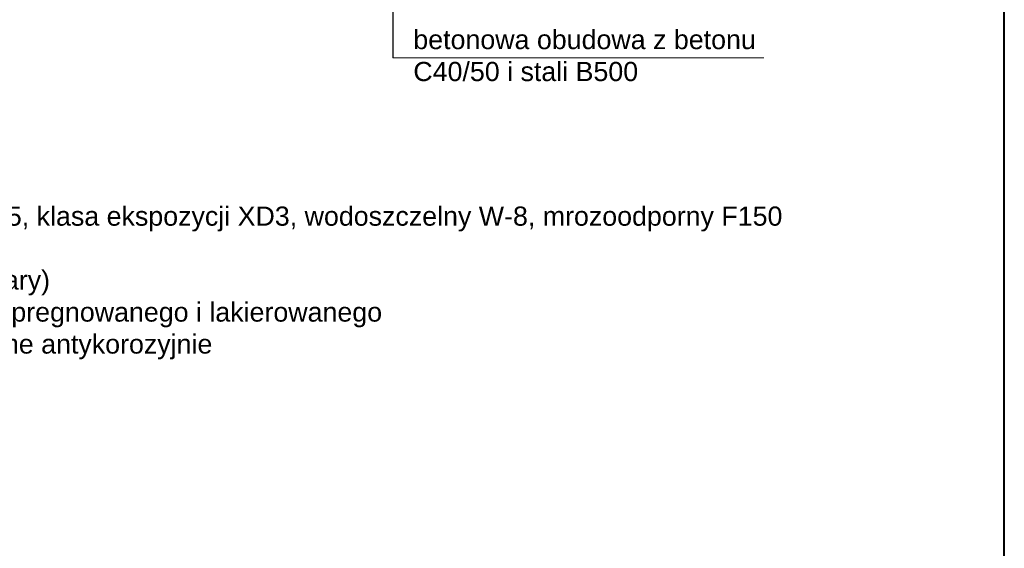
# Model space of a CAD drawing. Header units: millimetres. Extents: x 4078 to 6827, y 2233 to 4193.
# Tile 14 of 16: x 6237 to 6802, y 3335 to 3638. Entities that reach past the tile are written whole.
import ezdxf

# ---------------------------------------------------------------- set-up
doc = ezdxf.new("R2010")
doc.units = ezdxf.units.MM
doc.layers.add('_EMGIE_opisy', color=4, linetype='Continuous')
doc.layers.add('G-Ramka', color=5, linetype='Continuous', lineweight=40)
doc.styles.add('GENERATED_STYLE_1', font='arial.ttf')

# ---------------------------------------------------------------- blocks, each defined once
blk = doc.blocks.new('*U8')
at = {"layer": 'G-Ramka', "color": 0}
blk.add_lwpolyline([(25, 282), (25, 5), (534.84, 5), (534.84, 282)], close=True, dxfattribs=at)

msp = doc.modelspace()

# ---------------------------------------------------------------- linework, layer by layer
msp.add_line((6451.39, 3727.23), (6451.39, 3616.56))
at = {"layer": '_EMGIE_opisy', "color": 7, "linetype": 'Continuous', "lineweight": 0}
msp.add_line((6451.39, 3616.56), (6664.32, 3616.56), dxfattribs=at)

# ---------------------------------------------------------------- block references
at = {"layer": 'G-Ramka', "xscale": 5, "yscale": 5, "zscale": 5}
msp.add_blockref('*U8', (4128.02, 2747.76), dxfattribs=at)

# ---------------------------------------------------------------- texts
at = {"layer": '_EMGIE_opisy', "color": 7, "linetype": 'Continuous', "lineweight": 0, "char_height": 11, "attachment_point": 1, "style": 'GENERATED_STYLE_1'}
for s, insert, width in [('betonowa obudowa z betonu C40/50 i stali B500', (6463.18, 3632.55), 207.7249), ('{\\fArial|b1|i0|c238|p38;\\H1.3636x;Obudowa rabaty z siedziskiem:\\P}1. Beton atchitektoniczny (w części nadziemnej) klasy C35/45, klasa ekspozycji XD3, wodoszczelny W-8, mrozoodporny F150{\\H2.29493x; }\\P2. Zbrojona stalą B500{\\H1.4207x; }\\P3. Wykończenie - beton architektoniczny (kolor naturalny, szary){\\H1.71373x; }\\P4. Siedzisko wykonane z drewna świerkowego o gr. 5 cm, impregnowanego i lakierowanego{\\H1.6274x; }\\P5. Części metalowe malowane proszkowo oraz zabezpieczone antykorozyjnie{\\H1.65618x; }', (5819.24, 3556.28), 927.1407)]:
    msp.add_mtext(s, dxfattribs=dict(at, insert=insert, width=width))

doc.saveas('drawing.dxf')
